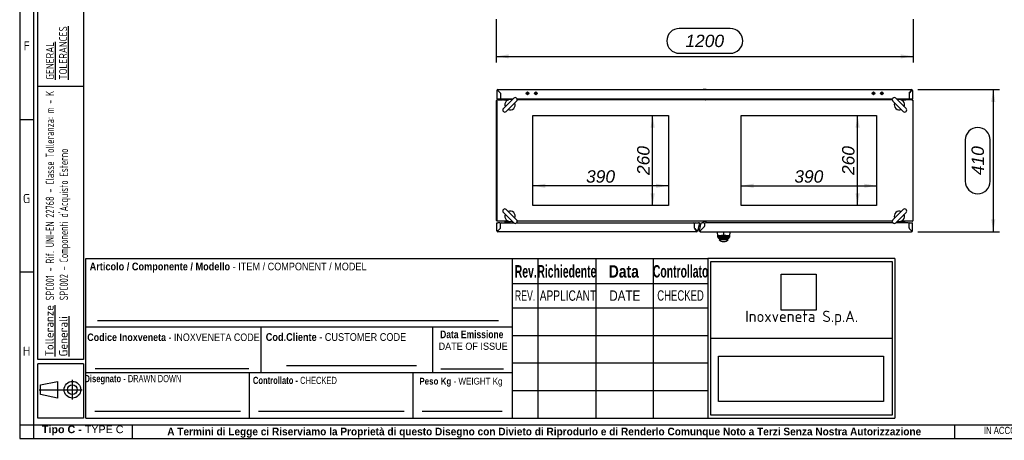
# Paper-space layout 'Layout1' of a CAD drawing. Extents: x 81 to 5357, y 137 to 3739.
# Tile 1 of 8: x 81 to 2915, y 137 to 1349. Entities that reach past the tile are written whole.
import ezdxf
from ezdxf.lldxf.tags import DXFTag

# ---------------------------------------------------------------- set-up
doc = ezdxf.new("R2010")
doc.units = 0
doc.header["$LTSCALE"] = 13
doc.layers.get('0').update_dxf_attribs({"linetype": 'CONTINUOUS'})
for name, color, linetype in [('_TRANSLATION', 7, 'CONTINUOUS'), ('AE00100_03', 7, 'CONTINUOUS'), ('AE00121_01', 7, 'CONTINUOUS'), ('AE00198_03', 7, 'CONTINUOUS'), ('AE00219_03', 7, 'CONTINUOUS'), ('AE00500_10', 7, 'CONTINUOUS'), ('AE00715_01', 7, 'CONTINUOUS'), ('AE00992_10', 7, 'CONTINUOUS'), ('C0000000_06_GOMM', 7, 'CONTINUOUS'), ('DEFAULT', 7, 'CONTINUOUS'), ('DV4__TRANSLATION', 7, 'CONTINUOUS'), ('F0000000_08', 7, 'CONTINUOUS'), ('F0000000_12', 7, 'CONTINUOUS'), ('F0000000_13', 7, 'CONTINUOUS'), ('F0000000_33', 7, 'CONTINUOUS'), ('F0000001_28', 7, 'CONTINUOUS'), ('F0000001_29', 7, 'CONTINUOUS'), ('F0000001_30', 7, 'CONTINUOUS'), ('F0000001_31', 7, 'CONTINUOUS'), ('M0000000_37', 7, 'CONTINUOUS'), ('SBAVATURE', 7, 'CONTINUOUS')]:
    doc.layers.add(name, color=color, linetype=linetype)
doc.styles.add('SEACAD_ARIAL', font='arial.ttf')
doc.styles.add('SEACAD_ARIAL_NARROW', font='ARIALN.TTF', dxfattribs={"width": 0.8})
doc.styles.add('SEACAD_ARIALB', font='arialbd.ttf', dxfattribs={"width": 0.9})
doc.styles.add('SEACAD_ARIALI', font='ariali.ttf')
doc.styles.add('SEACAD_SOLID_EDGE_ANSI', font='seans.ttf', dxfattribs={"width": 0.9})
doc.styles.add('SEACAD_SOLID_EDGE_ANSIB', font='seansbd.ttf', dxfattribs={"width": 0.9})
tags = doc.linetypes.add('CENTER2', pattern=[28.575, 19.05, -3.175, 3.175, -3.175]).pattern_tags.tags
tags[10:11] = [DXFTag(74, 4), DXFTag(75, 0), DXFTag(340, '0'), DXFTag(46, 0.0), DXFTag(50, 0.0), DXFTag(44, 0.0), DXFTag(45, 0.0)]
tags[8:9] = [DXFTag(74, 4), DXFTag(75, 0), DXFTag(340, '0'), DXFTag(46, 0.0), DXFTag(50, 0.0), DXFTag(44, 0.0), DXFTag(45, 0.0)]
tags[6:7] = [DXFTag(74, 4), DXFTag(75, 0), DXFTag(340, '0'), DXFTag(46, 0.0), DXFTag(50, 0.0), DXFTag(44, 0.0), DXFTag(45, 0.0)]
tags[4:5] = [DXFTag(74, 4), DXFTag(75, 0), DXFTag(340, '0'), DXFTag(46, 0.0), DXFTag(50, 0.0), DXFTag(44, 0.0), DXFTag(45, 0.0)]
doc.dimstyles.new('ISO', dxfattribs={"dimtxt": 16.5, "dimasz": 16.5, "dimexe": 8.25, "dimexo": 8.25, "dimgap": 4.125, "dimtad": 1, "dimdec": 1, "dimtxsty": 'SEACAD_ARIAL', "dimblk1": '_SE_FILLED', "dimblk2": '_SE_FILLED', "dimsah": 1, "dimcen": 8.25, "dimazin": 3, "dimtfac": 0.7, "dimtdec": 3, "dimtmove": 0, "dimatfit": 3})
picture_1 = doc.add_image_def('image1.jpg', size_in_pixel=(55, 57))
picture_2 = doc.add_image_def('image2.bmp', size_in_pixel=(138, 38))

# ---------------------------------------------------------------- blocks, each defined once
blk = doc.blocks.new('DMBLK68')
at = {"layer": '_TRANSLATION', "linetype": 'CONTINUOUS'}
for points in [[(1488.5, 1237.6), (1488.5, 1249.5), (1452.8, 1243.6)], [(2617, 1237.6), (2652.8, 1243.6), (2617, 1249.5)]]:
    blk.add_hatch(color=7, dxfattribs=at).paths.add_polyline_path(points)
at = {"layer": '_TRANSLATION', "color": 7, "linetype": 'CONTINUOUS'}
for p, q in [((1452.8, 1351.1), (1452.8, 1225.7)), ((2652.8, 1351.1), (2652.8, 1225.7)), ((2126.3, 1324), (1979.3, 1324)), ((1979.3, 1252.5), (2126.3, 1252.5)), ((1452.8, 1243.6), (2652.8, 1243.6))]:
    blk.add_line(p, q, dxfattribs=at)
for centre, start, end in [((1979.3, 1288.3), 90, 270), ((2126.3, 1288.3), 270, 90)]:
    blk.add_arc(centre, 35.8, start, end, dxfattribs=at)
at = {"layer": '_TRANSLATION', "color": 7, "linetype": 'CONTINUOUS', "style": 'SEACAD_ARIALI'}
blk.add_text('1200', height=35.75, dxfattribs=at).set_placement((1997.2, 1270.4))
blk = doc.blocks.new('_SE_FILLED')
at = {"color": 0}
blk.add_line((0, 0), (-1, 0), dxfattribs=at)
blk.add_solid([(0, 0), (-1, -0.1665), (-1, 0.1665), (0, 0)], dxfattribs=at)
blk = doc.blocks.new('DMBLK70')
at = {"layer": '_TRANSLATION', "linetype": 'CONTINUOUS'}
for points in [[(2889.2, 1112.3), (2883.2, 1148.1), (2877.3, 1112.3)], [(2889.2, 774.1), (2877.3, 774.1), (2883.2, 738.3)]]:
    blk.add_hatch(color=7, dxfattribs=at).paths.add_polyline_path(points)
at = {"layer": '_TRANSLATION', "color": 7, "linetype": 'CONTINUOUS'}
for p, q in [((2665.8, 1148.1), (2901.1, 1148.1)), ((2883.2, 1148.1), (2883.2, 738.3)), ((2802.8, 1002.8), (2802.8, 883.6)), ((2874.3, 883.6), (2874.3, 1002.8)), ((2665.8, 738.3), (2901.1, 738.3))]:
    blk.add_line(p, q, dxfattribs=at)
for centre, start, end in [((2838.6, 1002.8), 0, 180), ((2838.6, 883.6), 180, 0)]:
    blk.add_arc(centre, 35.8, start, end, dxfattribs=at)
at = {"layer": '_TRANSLATION', "color": 7, "linetype": 'CONTINUOUS', "style": 'SEACAD_ARIALI'}
blk.add_text('410', height=35.75, rotation=90, dxfattribs=at).set_placement((2856.4, 901.5))
blk = doc.blocks.new('DMBLK77')
at = {"layer": '_TRANSLATION', "linetype": 'CONTINUOUS'}
for points in [[(2486.8, 1037.8), (2498.7, 1037.8), (2492.7, 1073.6)], [(2486.8, 849.3), (2492.7, 813.6), (2498.7, 849.3)]]:
    blk.add_hatch(color=7, dxfattribs=at).paths.add_polyline_path(points)
at = {"layer": '_TRANSLATION', "color": 7, "linetype": 'CONTINUOUS'}
blk.add_line((2492.7, 813.6), (2492.7, 1073.6), dxfattribs=at)
at = {"layer": '_TRANSLATION', "color": 7, "linetype": 'CONTINUOUS', "style": 'SEACAD_ARIALI'}
blk.add_text('260', height=35.75, rotation=90, dxfattribs=at).set_placement((2483.8, 901.9))
blk = doc.blocks.new('DMBLK78')
at = {"layer": '_TRANSLATION', "linetype": 'CONTINUOUS'}
for points in [[(2193.2, 876.7), (2157.5, 870.8), (2193.2, 864.8)], [(2511.8, 876.7), (2511.8, 864.8), (2547.5, 870.8)]]:
    blk.add_hatch(color=7, dxfattribs=at).paths.add_polyline_path(points)
at = {"layer": '_TRANSLATION', "color": 7, "linetype": 'CONTINUOUS'}
blk.add_line((2157.5, 870.8), (2547.5, 870.8), dxfattribs=at)
at = {"layer": '_TRANSLATION', "color": 7, "linetype": 'CONTINUOUS', "style": 'SEACAD_ARIALI'}
blk.add_text('390', height=35.75, dxfattribs=at).set_placement((2310.8, 879.7))
blk = doc.blocks.new('DMBLK79')
at = {"layer": '_TRANSLATION', "linetype": 'CONTINUOUS'}
for points in [[(1593.8, 876.7), (1558, 870.8), (1593.8, 864.8)], [(1912.3, 876.7), (1912.3, 864.8), (1948, 870.8)]]:
    blk.add_hatch(color=7, dxfattribs=at).paths.add_polyline_path(points)
at = {"layer": '_TRANSLATION', "color": 7, "linetype": 'CONTINUOUS'}
blk.add_line((1948, 870.8), (1558, 870.8), dxfattribs=at)
at = {"layer": '_TRANSLATION', "color": 7, "linetype": 'CONTINUOUS', "style": 'SEACAD_ARIALI'}
blk.add_text('390', height=35.75, dxfattribs=at).set_placement((1711.3, 879.7))
blk = doc.blocks.new('DMBLK80')
at = {"layer": '_TRANSLATION', "linetype": 'CONTINUOUS'}
for points in [[(1896.9, 1037.8), (1908.8, 1037.8), (1902.9, 1073.6)], [(1896.9, 849.3), (1902.9, 813.6), (1908.8, 849.3)]]:
    blk.add_hatch(color=7, dxfattribs=at).paths.add_polyline_path(points)
at = {"layer": '_TRANSLATION', "color": 7, "linetype": 'CONTINUOUS'}
blk.add_line((1902.9, 813.6), (1902.9, 1073.6), dxfattribs=at)
at = {"layer": '_TRANSLATION', "color": 7, "linetype": 'CONTINUOUS', "style": 'SEACAD_ARIALI'}
blk.add_text('260', height=35.75, rotation=90, dxfattribs=at).set_placement((1893.9, 901.9))

psp = doc.layouts.get("Layout1")

# ---------------------------------------------------------------- linework, layer by layer
at = {"color": 7, "linetype": 'CONTINUOUS'}
for p, q in [((81.05, 3738.65), (81.05, 142.47)), ((120.42, 1061.22), (81.05, 1061.22)), ((1499.72, 201.53), (1499.72, 660.92)), ((120.42, 621.52), (81.05, 621.52)), ((271.35, 464.03), (1499.72, 464.03)), ((849.09, 352.46), (1223.14, 352.46)), ((1293.66, 343.46), (1473.2, 343.46)), ((271.35, 332.78), (1499.72, 332.78)), ((742.47, 201.53), (742.47, 332.78)), ((1213.72, 201.53), (1213.72, 332.78)), ((232.79, 255.02), (232.79, 311.24)), ((137.36, 283.13), (260.9, 283.13)), ((297.6, 221.22), (716.3, 221.22)), ((768.71, 221.22), (1187.41, 221.22)), ((1239.84, 221.22), (1469.65, 221.22)), ((405.53, 142.41), (405.53, 181.78)), ((2772.53, 142.41), (2772.53, 181.78)), ((81.05, 142.47), (5357.2, 142.47))]:
    psp.add_line(p, q, dxfattribs=at)
psp.add_lwpolyline([(189.57, 259.03), (141.37, 269.07), (141.37, 297.19), (189.57, 307.23), (189.57, 259.03)], dxfattribs=at)
for radius in [24.1, 14.06]:
    psp.add_circle((232.79, 283.13), radius, dxfattribs=at)
at = {"layer": 'AE00100_03', "color": 7, "linetype": 'CONTINUOUS'}
for centre, radius in [((1542.77, 1137.08), 4), ((1542.77, 1137.08), 1), ((1566.77, 1137.08), 4), ((1566.77, 1137.08), 1), ((2538.77, 1137.08), 4), ((2538.77, 1137.08), 1), ((2562.77, 1137.08), 4), ((2562.77, 1137.08), 1)]:
    psp.add_circle(centre, radius, dxfattribs=at)
at = {"layer": 'AE00121_01', "color": 7, "linetype": 'CONTINUOUS'}
for radius, start, end in [(2.4, 84.95748, 250.04252), (2.2, 85.63983, 249.36017)]:
    psp.add_arc((2040.27, 753.58), radius, start, end, dxfattribs=at)
at = {"layer": 'AE00198_03', "color": 7, "linetype": 'CONTINUOUS'}
for p, q in [((1483.77, 768.58), (1483.77, 767.78)), ((1484.38, 768.58), (1484.38, 767.78)), ((1489.15, 768.29), (1489.15, 767.78)), ((1489.77, 767.78), (1489.77, 768.29)), ((2615.77, 768.29), (2615.77, 767.78)), ((2616.38, 768.29), (2616.38, 767.78)), ((2621.15, 768.58), (2621.15, 767.78)), ((2621.77, 767.78), (2621.77, 768.58)), ((1481.52, 764.58), (1481.52, 763.88)), ((1492.02, 763.88), (1481.52, 763.88)), ((1492.02, 763.88), (1492.02, 764.58)), ((2613.52, 764.58), (2613.52, 763.88)), ((2624.02, 763.88), (2613.52, 763.88)), ((2624.02, 763.88), (2624.02, 764.58))]:
    psp.add_line(p, q, dxfattribs=at)
at = {"layer": 'AE00219_03', "color": 7, "linetype": 'CONTINUOUS'}
for p, q in [((1480.77, 1148.28), (1492.77, 1148.28)), ((1480.77, 1148.28), (1480.77, 1148.08)), ((1492.77, 1148.08), (1492.77, 1148.28)), ((2046.77, 1148.28), (2058.77, 1148.28)), ((2046.77, 1148.28), (2046.77, 1148.08)), ((2058.77, 1148.08), (2058.77, 1148.28)), ((2612.77, 1148.28), (2624.77, 1148.28)), ((2612.77, 1148.28), (2612.77, 1148.08)), ((2624.77, 1148.08), (2624.77, 1148.28))]:
    psp.add_line(p, q, dxfattribs=at)
at = {"layer": 'AE00500_10', "color": 7, "linetype": 'CONTINUOUS'}
for p, q in [((1482.07, 1118.08), (1482.07, 1118.58)), ((2047.35, 1118.58), (2047.35, 1118.58)), ((2050.04, 1118.58), (2047.35, 1118.58)), ((2047.35, 1118.58), (2047.35, 1118.08)), ((2050.04, 1118.58), (2050.08, 1118.58)), ((2055.45, 1118.58), (2050.08, 1118.58)), ((2055.45, 1118.58), (2055.49, 1118.58)), ((2058.18, 1118.58), (2055.49, 1118.58)), ((2058.18, 1118.58), (2058.19, 1118.58)), ((2058.19, 1118.08), (2058.19, 1118.58)), ((2623.47, 1118.58), (2623.47, 1118.08)), ((1482.07, 768.58), (1482.07, 769.08)), ((1482.09, 768.58), (1482.07, 768.58)), ((1482.09, 768.58), (1486.74, 768.58)), ((1486.79, 768.58), (1486.74, 768.58)), ((1486.79, 768.58), (1488.43, 768.58)), ((2047.35, 769.08), (2047.35, 768.58)), ((2047.35, 768.58), (2050.04, 768.58)), ((2047.35, 768.58), (2047.35, 768.58)), ((2050.08, 768.58), (2050.04, 768.58)), ((2050.08, 768.58), (2055.45, 768.58)), ((2055.49, 768.58), (2055.45, 768.58)), ((2055.49, 768.58), (2058.18, 768.58)), ((2058.18, 768.58), (2058.19, 768.58)), ((2058.19, 768.58), (2058.19, 769.08)), ((2617.11, 768.58), (2618.74, 768.58)), ((2618.79, 768.58), (2618.74, 768.58)), ((2618.79, 768.58), (2623.44, 768.58)), ((2623.47, 768.58), (2623.44, 768.58)), ((2623.47, 769.08), (2623.47, 768.58))]:
    psp.add_line(p, q, dxfattribs=at)
at = {"layer": 'AE00715_01', "color": 7, "linetype": 'CONTINUOUS'}
for p, q in [((1502.87, 1123.18), (1473.17, 1093.48)), ((1481.66, 1084.99), (1511.36, 1114.69)), ((2594.17, 1114.69), (2623.87, 1084.99)), ((2632.36, 1093.48), (2602.66, 1123.18)), ((1473.17, 793.69), (1502.87, 763.99)), ((1511.36, 772.48), (1481.66, 802.18)), ((2623.87, 802.18), (2594.17, 772.48)), ((2602.66, 763.99), (2632.36, 793.69))]:
    psp.add_line(p, q, dxfattribs=at)
for centre, radius, start, end in [((1492.27, 1104.08), 15, 68.96053, 201.42182), ((1492.27, 1104.08), 15, 248.57818, 21.42182), ((1507.12, 1118.93), 6, 315, 135), ((2598.42, 1118.93), 6, 45, 225), ((2613.27, 1104.08), 15, 158.57818, 291.42182), ((2613.27, 1104.08), 15, 338.57818, 111.03947), ((1477.42, 1089.24), 6, 135, 315), ((2628.12, 1089.24), 6, 225, 45), ((1477.42, 797.93), 6, 45, 225), ((1492.27, 783.08), 15, 338.57818, 111.42182), ((2613.27, 783.08), 15, 68.57818, 201.42182), ((2628.12, 797.93), 6, 315, 135), ((1492.27, 783.08), 15, 158.57818, 291.03947), ((1507.12, 768.24), 6, 225, 45), ((2598.42, 768.24), 6, 135, 315), ((2613.27, 783.08), 15, 248.96053, 21.42182)]:
    psp.add_arc(centre, radius, start, end, dxfattribs=at)
at = {"layer": 'AE00992_10', "color": 7, "linetype": 'CONTINUOUS'}
for p, q in [((2090.18, 725.85), (2089.74, 738.33)), ((2107.24, 738.03), (2107.24, 728.16)), ((2124.74, 738.33), (2124.31, 725.85)), ((2090.27, 723.28), (2090.18, 725.85)), ((2093.75, 722.43), (2090.18, 725.85)), ((2093.73, 719.94), (2090.27, 723.28)), ((2090.27, 723.28), (2093.84, 719.83)), ((2093.82, 720.43), (2093.73, 720.42)), ((2093.73, 720.42), (2093.73, 719.94)), ((2094.23, 715.33), (2097.38, 715.33)), ((2094.23, 715.33), (2096.73, 712.83)), ((2094.38, 719.3), (2094.38, 720.61)), ((2094.38, 718.33), (2094.38, 719.3)), ((2097.38, 716.32), (2094.38, 719.3)), ((2097.38, 715.33), (2094.38, 718.33)), ((2097.38, 716.32), (2097.38, 715.33)), ((2117.08, 715.33), (2097.38, 715.33)), ((2103.35, 710.33), (2111.12, 710.33)), ((2107.26, 728.16), (2107.25, 724.78)), ((2120.08, 719.3), (2117.08, 716.32)), ((2120.08, 718.33), (2117.08, 715.33)), ((2117.08, 715.33), (2117.08, 716.32)), ((2117.08, 715.33), (2120.23, 715.33)), ((2117.73, 712.83), (2120.23, 715.33)), ((2120.08, 719.3), (2120.08, 720.6)), ((2120.08, 719.3), (2120.08, 718.33)), ((2120.65, 719.83), (2124.22, 723.28)), ((2120.73, 720.4), (2120.67, 720.42)), ((2124.22, 723.28), (2120.73, 719.92)), ((2120.73, 719.92), (2120.73, 720.4)), ((2124.31, 725.85), (2120.74, 722.43)), ((2124.31, 725.85), (2124.22, 723.28))]:
    psp.add_line(p, q, dxfattribs=at)
for centre, radius, start, end in [((2174.24, 724.2), 80.51, 181.26122, 182.68513), ((2107.2, 636.39), 85.1, 80.89714, 99.04735), ((2103.35, 720.33), 10, 228.59038, 270), ((2111.12, 720.33), 10, 270, 311.40962), ((2040.79, 724.18), 79.96, 357.30467, 358.74763)]:
    psp.add_arc(centre, radius, start, end, dxfattribs=at)
for points, knots in [([(2090.18, 725.85), (2090.19, 725.89), (2090.2, 725.98), (2090.34, 726.11), (2090.52, 726.23), (2090.73, 726.33), (2090.94, 726.42), (2091.14, 726.49), (2091.3, 726.55), (2091.83, 726.72), (2092.94, 726.98), (2094.96, 727.33), (2097.18, 727.61), (2099.57, 727.83), (2102.09, 728), (2104.66, 728.12), (2106.39, 728.15), (2107.24, 728.16)], [0, 0, 0, 0, 0.0503449, 0.0952226, 0.1346324, 0.1685736, 0.1970456, 0.2200478, 0.2375801, 0.2496419, 0.3832412, 0.499291, 0.6056762, 0.7088796, 0.8089585, 0.9059756, 1, 1, 1, 1]), ([(2107.25, 724.78), (2107.13, 724.78), (2106.89, 724.78), (2106.53, 724.77), (2106.17, 724.77), (2105.81, 724.76), (2105.45, 724.75), (2105.1, 724.74), (2104.75, 724.72), (2104.4, 724.71), (2104.05, 724.69), (2103.7, 724.67), (2103.36, 724.65), (2103.02, 724.63), (2102.68, 724.61), (2102.34, 724.58), (2101.29, 724.49), (2099.6, 724.32), (2097.56, 723.99), (2095.88, 723.62), (2094.95, 723.32), (2094.47, 723.11), (2094.24, 722.99), (2094.06, 722.88), (2093.92, 722.76), (2093.82, 722.65), (2093.76, 722.54), (2093.76, 722.47), (2093.75, 722.43)], [0, 0, 0, 0, 0.0166518, 0.0332398, 0.0497758, 0.0662722, 0.0827412, 0.0991951, 0.1156463, 0.132107, 0.1485898, 0.1651067, 0.1816702, 0.1982922, 0.2149848, 0.2317597, 0.2486287, 0.3728333, 0.4977496, 0.6226699, 0.7483171, 0.7845212, 0.8204698, 0.8562656, 0.8920125, 0.9278148, 0.9637764, 1, 1, 1, 1]), ([(2094.38, 719.3), (2094.39, 719.33), (2094.41, 719.39), (2094.56, 719.51), (2094.85, 719.64), (2095.49, 719.84), (2096.56, 720.06), (2098.8, 720.39), (2102.27, 720.7), (2105.65, 720.8), (2108.81, 720.8), (2112.2, 720.7), (2115.67, 720.39), (2117.91, 720.06), (2119.06, 719.82), (2119.74, 719.59), (2120.04, 719.43), (2120.07, 719.34), (2120.08, 719.3)], [0, 0, 0, 0, 0.0251662, 0.0544463, 0.0878392, 0.125344, 0.1999132, 0.2504112, 0.3826858, 0.4997454, 0.5000215, 0.6174371, 0.7495303, 0.8006361, 0.8745732, 0.9250082, 0.9668194, 1, 1, 1, 1]), ([(2117.08, 716.32), (2117.08, 716.35), (2117.06, 716.43), (2116.91, 716.56), (2116.68, 716.69), (2116.24, 716.86), (2115.48, 717.08), (2114.25, 717.33), (2112.76, 717.55), (2110.48, 717.77), (2107.23, 717.9), (2103.98, 717.77), (2101.7, 717.55), (2100.21, 717.33), (2098.98, 717.08), (2098.08, 716.82), (2097.49, 716.55), (2097.42, 716.4), (2097.38, 716.32)], [0, 0, 0, 0, 0.031647, 0.0631155, 0.0947041, 0.126708, 0.1898082, 0.2523261, 0.3148104, 0.3770863, 0.5003308, 0.6234958, 0.6855831, 0.7480406, 0.8107844, 0.8736365, 0.9368125, 1, 1, 1, 1]), ([(2107.24, 728.16), (2107.67, 728.16), (2108.53, 728.15), (2109.81, 728.11), (2111.1, 728.06), (2112.38, 727.99), (2113.65, 727.92), (2114.89, 727.83), (2116.1, 727.72), (2117.27, 727.6), (2118.38, 727.47), (2119.83, 727.28), (2121.55, 726.98), (2122.94, 726.65), (2124.05, 726.25), (2124.2, 726.01), (2124.31, 725.85)], [0, 0, 0, 0, 0.0469004, 0.0944936, 0.1427887, 0.1917943, 0.2415189, 0.2919704, 0.3431565, 0.3950845, 0.4477615, 0.5011941, 0.6172109, 0.7507427, 0.831115, 1, 1, 1, 1]), ([(2120.74, 722.43), (2120.74, 722.45), (2120.73, 722.48), (2120.72, 722.54), (2120.7, 722.59), (2120.66, 722.65), (2120.62, 722.71), (2120.56, 722.76), (2120.5, 722.82), (2120.42, 722.88), (2120.34, 722.93), (2120.24, 722.99), (2120.13, 723.05), (2120.02, 723.1), (2119.89, 723.16), (2119.48, 723.33), (2118.61, 723.62), (2116.94, 723.99), (2114.9, 724.31), (2113.12, 724.5), (2111.87, 724.6), (2111.24, 724.65), (2110.59, 724.68), (2109.94, 724.72), (2109.28, 724.74), (2108.61, 724.76), (2107.93, 724.77), (2107.48, 724.78), (2107.25, 724.78)], [0, 0, 0, 0, 0.018185, 0.0362882, 0.0543221, 0.0722993, 0.0902327, 0.108135, 0.1260193, 0.1438984, 0.1617854, 0.1796932, 0.1976347, 0.2156229, 0.2336703, 0.2517897, 0.3772534, 0.5022399, 0.6269487, 0.7513108, 0.7826015, 0.8136744, 0.8446085, 0.8754839, 0.9063808, 0.9373797, 0.9685601, 1, 1, 1, 1])]:
    psp.add_open_spline(points, degree=3, knots=knots, dxfattribs=at)
at = {"layer": 'C0000000_06_GOMM', "color": 7, "linetype": 'CONTINUOUS'}
for p, q in [((2027.78, 743.28), (2027.82, 743.28)), ((2028.98, 741.79), (2028.99, 741.83)), ((2032.24, 740.32), (2032.2, 740.33)), ((2032.96, 743.58), (2032.24, 740.32))]:
    psp.add_line(p, q, dxfattribs=at)
at = {"layer": 'DEFAULT', "color": 7, "linetype": 'CONTINUOUS'}
for p, q in [((120.42, 3738.65), (120.42, 142.47)), ((133.55, 370.5), (133.55, 3679.59)), ((264.79, 3679.59), (264.79, 370.5)), ((264.79, 1157), (133.55, 1157)), ((271.35, 201.53), (271.35, 660.92)), ((271.35, 660.92), (1499.72, 660.92)), ((1499.76, 660.92), (2061.36, 660.92)), ((1572.56, 660.92), (1572.56, 201.53)), ((1738.96, 660.92), (1738.96, 201.53)), ((1904.06, 660.92), (1904.06, 201.53)), ((2599.56, 660.92), (2061.33, 660.92)), ((2061.36, 660.92), (2061.36, 201.53)), ((2070.47, 652.28), (2591.77, 652.28)), ((2070.47, 210.11), (2070.47, 652.28)), ((2591.77, 652.28), (2591.77, 210.11)), ((2599.56, 660.92), (2599.56, 201.53)), ((1499.76, 589.58), (2061.36, 589.58)), ((1499.76, 518.73), (2061.36, 518.73)), ((776.27, 332.78), (776.27, 464.03)), ((1270.27, 332.78), (1270.27, 464.03)), ((1499.76, 439.43), (2061.36, 439.43)), ((2070.47, 431.23), (2591.77, 431.23)), ((264.79, 370.5), (133.55, 370.5)), ((264.79, 357.5), (133.55, 357.5)), ((133.55, 201.5), (133.55, 357.5)), ((264.79, 357.5), (264.79, 201.5)), ((1499.76, 360.13), (2061.36, 360.13)), ((1499.76, 280.83), (2061.36, 280.83)), ((264.79, 201.5), (133.55, 201.5)), ((271.35, 201.53), (1499.72, 201.53)), ((1499.76, 201.53), (2061.36, 201.53)), ((2061.33, 201.53), (2599.56, 201.53)), ((2591.77, 210.11), (2070.47, 210.11)), ((81.05, 181.84), (5357.2, 181.84))]:
    psp.add_line(p, q, dxfattribs=at)
at = {"layer": 'DV4__TRANSLATION', "color": 7, "linetype": 'CENTER2'}
for p, q in [((1558.02, 1073.58), (1948.05, 1073.58)), ((1558.02, 813.58), (1558.02, 1073.58)), ((1948.05, 1073.58), (1948.05, 813.58)), ((2157.49, 1073.58), (2547.52, 1073.58)), ((2157.49, 813.58), (2157.49, 1073.58)), ((2547.52, 1073.58), (2547.52, 813.58)), ((1948.05, 813.58), (1558.02, 813.58)), ((2547.52, 813.58), (2157.49, 813.58))]:
    psp.add_line(p, q, dxfattribs=at)
at = {"layer": 'F0000000_08', "color": 7, "linetype": 'CONTINUOUS'}
for p, q in [((1478.27, 765.58), (1478.27, 768.08)), ((1480.52, 768.78), (1480.52, 768.58)), ((1480.52, 768.58), (1480.52, 768.08)), ((1480.82, 767.78), (1492.72, 767.78)), ((1493.02, 768.08), (1493.02, 768.1)), ((1498.64, 766.38), (1498.16, 765.11)), ((2607.37, 765.11), (2606.89, 766.38)), ((2612.52, 768.1), (2612.52, 768.08)), ((2612.82, 767.78), (2624.72, 767.78)), ((2625.02, 768.58), (2625.02, 768.78)), ((2625.02, 768.08), (2625.02, 768.58)), ((2627.27, 768.08), (2627.27, 765.58)), ((1492.26, 764.58), (1479.27, 764.58)), ((1498.16, 765.11), (1497.69, 763.83)), ((2607.84, 763.83), (2607.37, 765.11)), ((2626.27, 764.58), (2613.28, 764.58))]:
    psp.add_line(p, q, dxfattribs=at)
for centre, radius, start, end in [((1479.27, 768.08), 1, 90, 180), ((1479.27, 765.58), 1, 180, 270), ((1480.22, 768.78), 0.3, 0, 90), ((1480.82, 768.08), 0.3, 180, 270), ((1492.72, 768.08), 0.3, 270, 0), ((1496.77, 767.08), 2, 339.52255, 71.9142), ((2608.77, 767.08), 2, 108.0858, 200.47745), ((2612.82, 768.08), 0.3, 180, 270), ((2624.72, 768.08), 0.3, 270, 0), ((2625.32, 768.78), 0.3, 90, 180), ((2626.27, 768.08), 1, 0, 90), ((2626.27, 765.58), 1, 270, 0), ((1492.26, 763.58), 1, 69.63587, 90), ((1492.26, 763.58), 1, 14.47751, 69.63587), ((2613.28, 763.58), 1, 110.36413, 165.52249), ((2613.28, 763.58), 1, 90, 110.36413)]:
    psp.add_arc(centre, radius, start, end, dxfattribs=at)
at = {"layer": 'F0000000_12', "color": 7, "linetype": 'CONTINUOUS'}
for p, q in [((1464.7, 762.33), (1464.88, 762.33)), ((2640.65, 762.33), (2640.83, 762.33))]:
    psp.add_line(p, q, dxfattribs=at)
at = {"layer": 'F0000000_13', "color": 7, "linetype": 'CONTINUOUS'}
for p, q in [((1464.77, 761.29), (1464.82, 761.31)), ((2640.72, 761.31), (2640.77, 761.29))]:
    psp.add_line(p, q, dxfattribs=at)
at = {"layer": 'F0000000_33', "color": 7, "linetype": 'CONTINUOUS'}
for p, q in [((1454.77, 1145.28), (1454.77, 1121.38)), ((1457.57, 1148.08), (2048.5, 1148.08)), ((1457.59, 1145.28), (1457.57, 1145.26)), ((1457.57, 1145.26), (1457.59, 1145.28)), ((1457.57, 1145.26), (1464.77, 1138.06)), ((1464.79, 1138.08), (1457.59, 1145.28)), ((1464.77, 1138.06), (1464.77, 1120.59)), ((1464.82, 1138.08), (1464.79, 1138.08)), ((1464.82, 1138.08), (1464.82, 1120.59)), ((2057.04, 1148.08), (2048.5, 1148.08)), ((2057.04, 1148.08), (2647.97, 1148.08)), ((2640.72, 1138.08), (2640.75, 1138.08)), ((2640.72, 1138.08), (2640.72, 1120.59)), ((2640.75, 1138.08), (2647.95, 1145.28)), ((2647.97, 1145.26), (2640.77, 1138.06)), ((2640.77, 1138.06), (2640.77, 1120.59)), ((2647.95, 1145.28), (2647.97, 1145.26)), ((2647.97, 1145.26), (2647.95, 1145.28)), ((2650.77, 1145.28), (2650.77, 1121.38)), ((1457.57, 1120.59), (1454.88, 1120.59)), ((1455.09, 1120.08), (1457.57, 1120.08)), ((1457.49, 1120.09), (1457.57, 1120.09)), ((1464.77, 1120.59), (1457.57, 1120.59)), ((1457.57, 1120.08), (1457.57, 1120.09)), ((1457.57, 1120.08), (1470.77, 1120.08)), ((1457.57, 1118.58), (1470.77, 1118.58)), ((1464.77, 1120.59), (1464.77, 1120.08)), ((1500.28, 1120.59), (1464.82, 1120.59)), ((1464.82, 1120.59), (1464.82, 1120.08)), ((1470.77, 1120.08), (1473.77, 1120.08)), ((1473.77, 1118.58), (1470.77, 1118.58)), ((1473.77, 1120.08), (1487.77, 1120.08)), ((1473.77, 1120.08), (1473.77, 1118.58)), ((1473.77, 1118.58), (1487.77, 1118.58)), ((1487.77, 1120.08), (1490.77, 1120.08)), ((1488.43, 1118.58), (1487.77, 1118.58)), ((1490.77, 1120.08), (1490.77, 1119.01)), ((1498.28, 1118.58), (1496.11, 1118.58)), ((2592.65, 1120.59), (1512.88, 1120.59)), ((2640.72, 1120.59), (2605.25, 1120.59)), ((2609.43, 1118.58), (2607.25, 1118.58)), ((2614.77, 1119.01), (2614.77, 1120.08)), ((2614.77, 1120.08), (2617.77, 1120.08)), ((2617.77, 1118.58), (2617.11, 1118.58)), ((2617.77, 1120.08), (2631.77, 1120.08)), ((2617.77, 1118.58), (2631.77, 1118.58)), ((2631.77, 1120.08), (2634.77, 1120.08)), ((2631.77, 1118.58), (2631.77, 1120.08)), ((2634.77, 1118.58), (2631.77, 1118.58)), ((2647.97, 1120.08), (2634.77, 1120.08)), ((2647.97, 1118.58), (2634.77, 1118.58)), ((2640.72, 1120.59), (2640.72, 1120.08)), ((2640.77, 1120.59), (2647.97, 1120.59)), ((2640.77, 1120.59), (2640.77, 1120.08)), ((2647.97, 1120.59), (2650.65, 1120.59)), ((2648.04, 1120.09), (2647.97, 1120.09)), ((2647.97, 1120.08), (2647.97, 1120.09)), ((2650.45, 1120.08), (2647.97, 1120.08))]:
    psp.add_line(p, q, dxfattribs=at)
for centre, radius, start, end in [((1457.57, 1145.28), 2.8, 90, 180), ((1457.41, 1319.26), 174, 269.12972, 270.05178), ((1303.51, 1145.58), 154.07, 359.8886, 0.9299), ((2052.77, 1197.21), 49.31, 265.03109, 274.96891), ((2821.94, 1145.44), 174, 179.12972, 180.05178), ((2647.97, 1145.28), 2.8, 0, 90), ((2648.27, 1299.34), 154.07, 269.8886, 270.9299), ((1457.57, 1121.38), 2.8, 180, 207.664), ((1457.57, 1121.38), 2.8, 207.664, 270), ((1457.57, 1121.38), 1.3, 217.86813, 270), ((2647.97, 1121.38), 1.3, 270, 322.13187), ((2647.97, 1121.38), 2.8, 270, 332.336), ((2647.97, 1121.38), 2.8, 332.336, 0)]:
    psp.add_arc(centre, radius, start, end, dxfattribs=at)
for centre, major_axis, start_param, end_param in [((1457.57, 1121.38), (2.8, 0), 3.1415927, 3.4310573), ((2647.97, 1121.38), (-1.3, 0), 1.5707963, 2.4794705), ((2647.97, 1121.38), (-2.8, 0), 2.8521281, 3.1415927)]:
    psp.add_ellipse(centre, major_axis=major_axis, ratio=0.9984615, start_param=start_param, end_param=end_param, dxfattribs=at)
at = {"layer": 'F0000001_28', "color": 7, "linetype": 'CONTINUOUS'}
for p, q in [((1454.27, 1115.28), (1454.27, 1117.76)), ((1454.27, 1115.28), (1454.27, 771.88)), ((1486.88, 1118.08), (1455.57, 1118.08)), ((1497.78, 1118.08), (1497.65, 1118.08)), ((2592.48, 1118.08), (1513.05, 1118.08)), ((2607.88, 1118.08), (2607.75, 1118.08)), ((2649.97, 1118.08), (2618.65, 1118.08)), ((2651.27, 1115.28), (2651.27, 1117.76)), ((2651.27, 1115.28), (2651.27, 771.88)), ((1454.27, 771.88), (1454.27, 769.4)), ((1486.88, 769.08), (1455.57, 769.08)), ((1497.78, 769.08), (1497.65, 769.08)), ((2592.48, 769.08), (1513.05, 769.08)), ((2607.88, 769.08), (2607.75, 769.08)), ((2649.97, 769.08), (2618.65, 769.08)), ((2651.27, 771.88), (2651.27, 769.4)), ((1501.77, 765.1), (1501.77, 763.83)), ((2026.37, 745.08), (2026.33, 745.08)), ((2027.58, 743.58), (2027.54, 743.58)), ((2037.73, 743.58), (2032.93, 743.58)), ((2038.06, 745.08), (2033.27, 745.08)), ((2042.5, 743.58), (2042.49, 743.58)), ((2044, 745.08), (2043.99, 745.08)), ((2603.77, 765.1), (2603.77, 763.83))]:
    psp.add_line(p, q, dxfattribs=at)
for centre, start, end in [((1455.57, 1115.28), 90, 117.664), ((2649.97, 1115.28), 62.336, 90), ((1455.57, 771.88), 242.336, 270), ((2649.97, 771.88), 270, 297.664)]:
    psp.add_arc(centre, 2.8, start, end, dxfattribs=at)
at = {"layer": 'F0000001_29', "color": 7, "linetype": 'CONTINUOUS'}
for p, q in [((1452.77, 1115.28), (1452.77, 771.88)), ((1500.27, 1120.59), (1500.27, 1120.57)), ((2605.27, 1120.59), (2605.27, 1120.57)), ((2652.77, 771.88), (2652.77, 1115.28)), ((1500.27, 763.83), (1500.27, 766.6)), ((2605.27, 763.83), (2605.27, 766.6)), ((1501.77, 763.83), (1501.77, 765.1)), ((2603.77, 763.83), (2603.77, 765.1))]:
    psp.add_line(p, q, dxfattribs=at)
for centre, start, end in [((1455.57, 1115.28), 117.664, 180), ((1455.57, 1115.28), 90, 117.664), ((2649.97, 1115.28), 62.336, 90), ((2649.97, 1115.28), 0, 62.336), ((1455.57, 771.88), 180, 242.336), ((1455.57, 771.88), 242.336, 270), ((2649.97, 771.88), 270, 297.664), ((2649.97, 771.88), 297.664, 0)]:
    psp.add_arc(centre, 2.8, start, end, dxfattribs=at)
at = {"layer": 'F0000001_30', "color": 7, "linetype": 'CONTINUOUS'}
for p, q in [((1454.77, 741.13), (1454.77, 763.83)), ((1454.77, 763.83), (1457.57, 763.83)), ((1462.77, 763.83), (1457.57, 763.83)), ((1457.57, 741.15), (1464.18, 747.77)), ((1457.59, 741.13), (1457.57, 741.15)), ((2029.52, 738.33), (1457.57, 738.33)), ((1464.23, 747.78), (1457.59, 741.13)), ((1464.77, 749.18), (1464.77, 761.83)), ((1464.82, 749.19), (1464.82, 761.83)), ((1466.82, 763.83), (1503.04, 763.83)), ((1511.19, 763.83), (2021.7, 763.83)), ((2023.7, 749.07), (2023.7, 761.83)), ((2023.75, 749.06), (2023.75, 761.83)), ((2029.5, 741.13), (2024.14, 747.82)), ((2024.19, 747.81), (2029.53, 741.15)), ((2025.75, 763.83), (2034.56, 763.83)), ((2029.53, 741.15), (2029.5, 741.13)), ((2037.35, 763.51), (2032.26, 740.53)), ((2035.89, 763.83), (2034.56, 763.83)), ((2037.35, 763.51), (2034.56, 763.83)), ((2037.35, 763.51), (2035.89, 763.83))]:
    psp.add_line(p, q, dxfattribs=at)
for centre, radius, start, end in [((1457.27, 587.08), 154.07, 89.8886, 90.9299), ((1457.57, 741.13), 2.8, 180, 270), ((1283.59, 740.98), 174, 359.12972, 0.05178), ((1462.77, 761.83), 2, 0, 90), ((1462.77, 749.18), 2, 315, 0), ((1462.82, 749.19), 2, 315, 0), ((1466.82, 761.83), 2, 90, 180), ((2021.7, 761.83), 2, 0, 90), ((2025.7, 749.07), 2, 180, 218.75), ((2025.75, 761.83), 2, 90, 180), ((2025.75, 749.06), 2, 180, 218.75), ((2203.5, 740.98), 174, 179.94822, 180.87028), ((2029.52, 741.13), 2.8, 270, 347.5)]:
    psp.add_arc(centre, radius, start, end, dxfattribs=at)
psp.add_open_spline([(2032.26, 740.53), (2032.26, 740.53), (2032.25, 740.53), (2032.21, 740.54), (2032.14, 740.56), (2032.08, 740.57), (2032.02, 740.59), (2031.94, 740.61), (2031.8, 740.64), (2031.64, 740.67), (2031.52, 740.7), (2031.39, 740.73), (2031.26, 740.76), (2031.05, 740.81), (2030.82, 740.86), (2030.65, 740.9), (2030.49, 740.94), (2030.32, 740.97), (2030.06, 741.03), (2029.8, 741.09), (2029.62, 741.13), (2029.53, 741.15)], degree=3, knots=[0, 0, 0, 0, 0.0625, 0.125, 0.1875, 0.25, 0.25, 0.3125, 0.375, 0.4375, 0.5, 0.5, 0.5625, 0.625, 0.6875, 0.75, 0.75, 0.8125, 0.875, 0.9375, 1, 1, 1, 1], dxfattribs=at)
at = {"layer": 'F0000001_31', "color": 7, "linetype": 'CONTINUOUS'}
for p, q in [((2037.34, 741.79), (2037.28, 741.51)), ((2037.34, 741.78), (2037.28, 741.52)), ((2037.32, 741.74), (2042.23, 763.88)), ((2039.85, 738.35), (2040.1, 738.34)), ((2040.05, 741.13), (2051.93, 753.01)), ((2040.06, 741.15), (2040.05, 741.13)), ((2040.05, 741.13), (2040.06, 741.15)), ((2040.05, 738.33), (2647.97, 738.33)), ((2040.06, 741.15), (2051.88, 752.97)), ((2050.46, 763.83), (2045.09, 763.83)), ((2052.46, 761.83), (2052.46, 754.39)), ((2052.51, 761.83), (2052.51, 754.42)), ((2594.34, 763.83), (2054.51, 763.83)), ((2638.72, 763.83), (2602.5, 763.83)), ((2640.72, 749.19), (2640.72, 761.83)), ((2640.77, 749.18), (2640.77, 761.83)), ((2641.3, 747.78), (2647.95, 741.13)), ((2647.97, 741.15), (2641.35, 747.77)), ((2642.77, 763.83), (2647.97, 763.83)), ((2647.97, 741.15), (2647.95, 741.13)), ((2647.97, 763.83), (2650.77, 763.83)), ((2650.77, 741.13), (2650.77, 763.83))]:
    psp.add_line(p, q, dxfattribs=at)
for centre, radius, start, end in [((2005.25, 585.33), 159.67, 77.40685, 78.41165), ((2050.46, 761.83), 2, 0, 90), ((2050.46, 754.39), 2, 315, 0), ((2050.51, 754.42), 2, 315, 0), ((2054.51, 761.83), 2, 90, 180), ((2638.72, 761.83), 2, 0, 90), ((2642.72, 749.19), 2, 180, 225), ((2642.77, 761.83), 2, 90, 180), ((2642.77, 749.18), 2, 180, 225), ((2802.02, 740.83), 154.07, 179.8886, 180.9299), ((2648.12, 567.16), 174, 89.12972, 90.05178), ((2647.97, 741.13), 2.8, 270, 0)]:
    psp.add_arc(centre, radius, start, end, dxfattribs=at)
for points, knots in [([(2039.85, 738.34), (2039.5, 738.37), (2039.16, 738.46), (2038.47, 738.79), (2038.13, 739.06), (2037.61, 739.71), (2037.42, 740.09), (2037.25, 740.83), (2037.23, 741.17), (2037.28, 741.51)], [0.04122783, 0.04122783, 0.04122783, 0.04122783, 0.25, 0.25, 0.5, 0.5, 0.75, 0.75, 0.95274653, 0.95274653, 0.95274653, 0.95274653]), ([(2040.05, 741.13), (2040.05, 740.77), (2040.05, 740.4), (2040.05, 739.72), (2040.05, 739.41), (2040.05, 738.9), (2040.05, 738.69), (2040.05, 738.41), (2040.05, 738.33), (2040.05, 738.33)], [0, 0, 0, 0, 0.25, 0.25, 0.5, 0.5, 0.75, 0.75, 1, 1, 1, 1]), ([(2042.23, 763.88), (2042.24, 763.92), (2042.32, 763.95), (2042.62, 763.99), (2042.83, 763.99), (2043.36, 763.97), (2043.67, 763.95), (2044.35, 763.9), (2044.72, 763.87), (2045.09, 763.83)], [0, 0, 0, 0, 0.25, 0.25, 0.5, 0.5, 0.75, 0.75, 1, 1, 1, 1])]:
    psp.add_open_spline(points, degree=3, knots=knots, dxfattribs=at)
at = {"layer": 'M0000000_37', "color": 7, "linetype": 'CONTINUOUS'}
for p, q in [((1482.77, 1120.08), (1482.77, 1120.59)), ((1486.77, 1120.08), (1486.77, 1120.59)), ((1490.77, 1120.08), (1490.77, 1120.59)), ((2048.15, 1118.58), (2048.15, 1120.59)), ((2050.46, 1118.58), (2050.46, 1120.59)), ((2055.08, 1118.58), (2055.08, 1120.59)), ((2057.38, 1118.58), (2057.38, 1120.59)), ((2614.77, 1120.08), (2614.77, 1120.59)), ((2618.77, 1120.08), (2618.77, 1120.59)), ((2622.77, 1120.08), (2622.77, 1120.59))]:
    psp.add_line(p, q, dxfattribs=at)
at = {"layer": 'SBAVATURE', "color": 7, "linetype": 'CONTINUOUS'}
for p, q in [((304.62, 482.14), (1459.46, 482.14)), ((298.58, 344.17), (740.66, 344.17))]:
    psp.add_line(p, q, dxfattribs=at)

# ---------------------------------------------------------------- texts
at = {"attachment_point": 1, "rotation": 90}
for s, insert, char_height, width, style in [('{\\fSolid Edge ANSI|b0|i0|c0|p34;\\L\\C7;GENERAL}\\P{\\fSolid Edge ANSI|b0|i0|c0|p34;\\L\\C7;TOLERANCES}\\P', (156.62, 1176.31), 22.75, 164.2164, 'SEACAD_SOLID_EDGE_ANSI'), ("{\\fSolid Edge ANSI|b1|i0|c0|p34;\\W0.82000x;\\C7;SPC001 - Rif. UNI-EN 22768 - Classe Tolleranza: m - K}\\P{\\fSolid Edge ANSI|b1|i0|c0|p34;\\W0.82000x;\\C7;SPC002 - Componenti d'Acquisto Esterno}", (156, 540.43), 24.05, 605.6433, 'SEACAD_SOLID_EDGE_ANSIB')]:
    psp.add_mtext(s, dxfattribs=dict(at, insert=insert, char_height=char_height, width=width, style=style))
for s, insert, char_height, width, attachment_point in [('{\\fSolid Edge ANSI|b0||i0||c0|p34;\\C7;\\H26.249496;\\W1.;F}', (101.18, 1260.39), 26.2495, 29.5308, 8), ('{\\fSolid Edge ANSI|b0||i0||c0|p34;\\C7;\\H26.249496;\\W1.;G}', (100.85, 820.71), 26.2495, 33.6323, 8), ('{\\fSolid Edge ANSI|b0||i0||c0|p34;\\C7;\\H32.5;\\W1.;Inoxveneta S.p.A.}', (2331.76, 489.54), 32.5, 505.7884, 5), ('{\\fSolid Edge ANSI|b0||i0||c0|p34;\\C7;\\H26.249496;\\W1.;H}', (100.87, 381.04), 26.2495, 35.2729, 8), ('{\\fArial Narrow|b0||i0||c0|p34;\\C7;\\H20.8;\\W0.94;IN ACCORDANCE WITH THE LAW, WE RESERVE THE OWNERSHIP OF THIS DESIGN WITH THE PROHIBITION OF REPRODUCING IT AND MAKING IT KNOWN TO THIRD PARTIES WITHOUT OUR AUTHORIZATION}', (2855.95, 151.48), 20.8, 2365.9443, 7), ('{\\fArial|b1||i0||c0|p34;\\C7;\\H22.1;\\W1.;Tipo C - }{\\fArial|b0||i0||c0|p34;\\C7;\\H22.1;\\W1.;TYPE C}', (262.42, 151.24), 22.1, 236.0629, 8), ('{\\fArial|b1||i0||c0|p34;\\C7;\\H22.1;\\W0.94;A Termini di Legge ci Riserviamo la Proprietà di questo Disegno con Divieto di Riprodurlo e di Renderlo Comunque Noto a Terzi Senza Nostra Autorizzazione}', (1590.76, 144.78), 22.1, 2275.1483, 8)]:
    psp.add_mtext(s, dxfattribs=dict(insert=insert, char_height=char_height, width=width, attachment_point=attachment_point))
for s, insert, char_height, width, attachment_point, style in [('{\\fArial|b1||i0||c0|p34;\\C7;\\H22.3120716;\\W0.846;Articolo / Componente / Modello}{\\fArial|b0||i0||c0|p34;\\C7;\\H22.3120716;\\W0.846; - ITEM}{\\fArial|b0||i0||c0|p34;\\C7;\\H22.1;\\W0.846; / COMPONENT / MODEL}', (282.36, 620.35), 22.1, 798.0375, 7, 'SEACAD_ARIAL'), ('{\\fArial|b1||i0||c0|p34;\\C7;\\H35.75;\\W0.6;Rev.}', (1537.58, 605.77), 35.75, 58.5453, 8, 'SEACAD_ARIALB'), ('{\\fArial|b1||i0||c0|p34;\\C7;\\H35.75;\\W0.6;Richiedente}', (1655.86, 605.9), 35.75, 158.9947, 8, 'SEACAD_ARIALB'), ('{\\fArial|b1||i0||c0|p34;\\C7;\\H35.75;\\W0.8;Data}', (1819.85, 605.6), 35.75, 88.1745, 8, 'SEACAD_ARIALB'), ('{\\fArial|b1||i0||c0|p34;\\C7;\\H35.75;\\W0.6;Controllato}', (1983.33, 605.9), 35.75, 147.1101, 8, 'SEACAD_ARIALB'), ('{\\fArial|b0||i0||c0|p34;\\C7;\\H29.9;\\W0.6;REV.}', (1535.63, 539.29), 29.9, 65.5545, 8, 'SEACAD_ARIAL'), ('{\\fArial|b0||i0||c0|p34;\\C7;\\H29.9;\\W0.7;APPLICANT}', (1577.88, 538.96), 29.9, 157.6886, 7, 'SEACAD_ARIAL'), ('{\\fArial|b0||i0||c0|p34;\\C7;\\H29.9;\\W0.8;DATE}', (1822.72, 539.29), 29.9, 92.1177, 8, 'SEACAD_ARIAL'), ('{\\fArial Narrow|b0||i0||c0|p34;\\C7;\\H29.9;\\W0.8;CHECKED}', (1983.13, 539.28), 29.9, 139.7739, 8, 'SEACAD_ARIAL_NARROW'), ('{\\fArial|b1||i0||c0|p34;\\C7;\\H22.1;\\W0.792;Data Emissione}', (1291.21, 431.25), 22.1, 186.6461, 7, 'SEACAD_ARIALB'), ('{\\fArial|b1||i0||c0|p34;\\C7;\\H21.71;\\W0.846;Codice Inoxveneta}{\\fArial|b0||i0||c0|p34;\\C7;\\H21.71;\\W0.846; - INOXVENETA CODE}', (275.54, 423.06), 21.71, 497.0206, 7, 'SEACAD_ARIAL'), ('{\\fArial|b1||i0||c0|p34;\\C7;\\H22.3120716;\\W0.846;Cod.Cliente}{\\fArial|b0||i0||c0|p34;\\C7;\\H22.3120716;\\W0.846; - CUSTOMER CODE}', (789.29, 423.44), 22.31207, 409.8441, 7, 'SEACAD_ARIAL'), ('{\\fArial|b0||i0||c0|p34;\\C7;\\H20.8;\\W0.9;DATE OF ISSUE}', (1286.71, 397.67), 20.8, 196.5151, 7, 'SEACAD_ARIAL'), ('{\\fArial|b1||i0||c0|p34;\\C7;\\H20.8;\\W0.752;Disegnato - }{\\fArial Narrow|b0||i0||c0|p34;\\C7;\\H20.6375;\\W0.752;\\T1.;DRAWN DOWN}', (406.7, 298.36), 20.6375, 258.4552, 8, 'SEACAD_ARIAL_NARROW'), ('{\\fArial|b1||i0||c0|p34;\\C7;\\H20.8;\\W0.752;Controllato - }{\\fArial|b0||i0||c0|p34;\\C7;\\H20.6375;\\W0.752;\\T1.;CHECKED}{\\fArial|b1||i0||c0|p34;\\C7;\\H20.8;\\W0.752; }', (873.23, 299.34), 20.8, 244.8273, 8, 'SEACAD_ARIALB'), ('{\\fArial|b1||i0||c0|p34;\\C7;\\H19.5;\\W0.846;Peso Kg}{\\fArial|b0||i0||c0|p34;\\C7;\\H19.5;\\W0.846; - WEIGHT Kg}', (1231.26, 291.96), 19.5, 243.5261, 7, 'SEACAD_ARIAL')]:
    psp.add_mtext(s, dxfattribs=dict(insert=insert, char_height=char_height, width=width, attachment_point=attachment_point, style=style))
at = {"insert": (154.57, 379.19), "char_height": 24.05, "width": 142.2128, "attachment_point": 1, "rotation": 90}
psp.add_mtext('{\\fSolid Edge ANSI|b1|i0|c0|p34;\\L\\C7;Tolleranze}\\P{\\fSolid Edge ANSI|b1|i0|c0|p34;\\L\\C7;Generali}', dxfattribs=at)

# ---------------------------------------------------------------- dimensions: what is measured, and where the dimension line sits
at = {"layer": '_TRANSLATION', "color": 7, "linetype": 'CONTINUOUS'}
for base, p1, p2, angle, override, picture, middle in [((1452.77, 1243.58), (1452.77, 1368.93), (2652.77, 1368.93), 0, {"dimtxt": 35.75, "dimasz": 35.75, "dimexe": 17.875, "dimexo": 17.875, "dimgap": 8.9375, "dimcen": 17.875}, 'DMBLK68', (2052.77, 1243.58)), ((2883.25, 1148.08), (2647.97, 1148.08), (2647.97, 738.33), 270, {"dimtxt": 35.75, "dimasz": 35.75, "dimexe": 17.875, "dimexo": 17.875, "dimgap": 8.9375, "dimdec": 0, "dimcen": 17.875}, 'DMBLK70', (2883.25, 943.21)), ((1902.89, 813.58), (1948.05, 813.58), (1948.05, 1073.58), 90, {"dimtxt": 35.75, "dimasz": 35.75, "dimexe": 17.875, "dimexo": 17.875, "dimgap": 8.9375, "dimcen": 17.875}, 'DMBLK80', (1902.89, 943.58)), ((2492.72, 813.58), (2547.52, 813.58), (2547.52, 1073.58), 90, {"dimtxt": 35.75, "dimasz": 35.75, "dimexe": 17.875, "dimexo": 17.875, "dimgap": 8.9375, "dimcen": 17.875}, 'DMBLK77', (2492.72, 943.58)), ((2157.49, 870.79), (2157.49, 813.58), (2547.52, 813.58), 0, {"dimtxt": 35.75, "dimasz": 35.75, "dimexe": 17.875, "dimexo": 17.875, "dimgap": 8.9375, "dimcen": 17.875}, 'DMBLK78', (2352.5, 870.79))]:
    dim = psp.add_linear_dim(base=base, p1=p1, p2=p2, angle=angle, text='\\A1;<>', dimstyle='ISO', override=override, dxfattribs=at)
    dim.commit()
    dim.dimension.update_dxf_attribs({"geometry": picture, "text_midpoint": middle, "dimtype": 161})
dim = psp.add_linear_dim(base=(1558.02, 870.79), p1=(1948.05, 813.58), p2=(1558.02, 813.58), text='\\A1;<>', dimstyle='ISO', override={"dimtxt": 35.75, "dimasz": 35.75, "dimexe": 17.875, "dimexo": 17.875, "dimgap": 8.9375, "dimcen": 17.875}, dxfattribs=at)
dim.commit()
dim.dimension.update_dxf_attribs({"geometry": 'DMBLK79', "text_midpoint": (1753.03, 870.79), "dimtype": 160})

# ---------------------------------------------------------------- pictures from other files: only their frames are drawn
image = psp.add_image(picture_1, insert=(2273.21, 511.92), size_in_units=(100.35, 104), rotation=0)
image.dxf.flags = 7
image = psp.add_image(picture_2, insert=(2092.55, 249.23), size_in_units=(474.66, 130.7))
image.dxf.flags = 7

doc.saveas('drawing.dxf')
